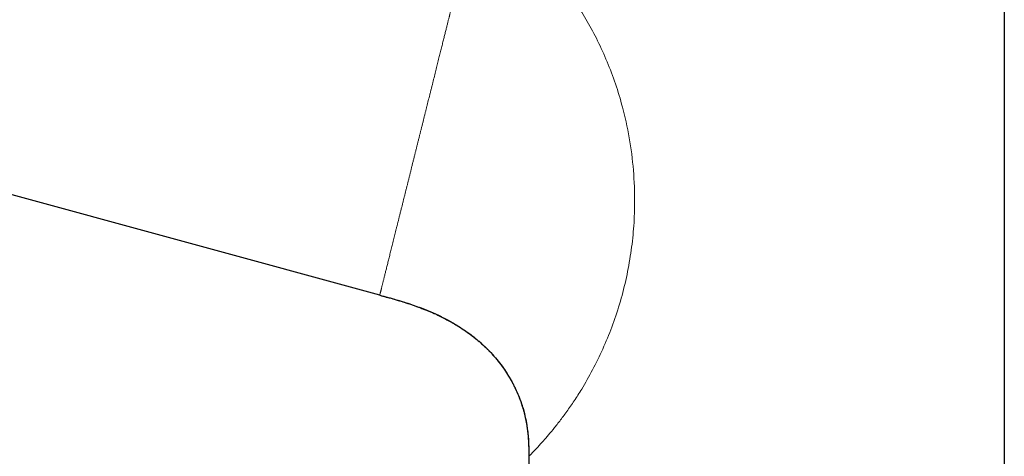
# Model space of a CAD drawing. Header units: millimetres. Extents: x 8 to 600, y 12 to 470.
# Tile 2 of 38: x 86 to 186, y 368 to 413. Entities that reach past the tile are written whole.
import ezdxf

# ---------------------------------------------------------------- set-up
doc = ezdxf.new("R2010")
doc.units = ezdxf.units.MM

msp = doc.modelspace()

# ---------------------------------------------------------------- linework, layer by layer
at = {"color": 7, "linetype": 'Continuous', "lineweight": 30}
for p, q in [((185.97, 301.06), (185.97, 443.55)), ((122.26, 384.65), (52.72, 403.68)), ((137.47, 368.21), (137.47, 301.06)), ((137.48, 368.21), (137.47, 368.21))]:
    msp.add_line(p, q, dxfattribs=at)
at = {"color": 8, "linetype": 'Continuous', "lineweight": 0}
for points, knots in [([(137.47, 420.45), (137.51, 420.41), (137.59, 420.33), (138, 419.92), (138.6, 419.28), (139.28, 418.51), (139.99, 417.66), (140.66, 416.81), (141.49, 415.7), (142.48, 414.24), (143.58, 412.4), (144.63, 410.39), (145.59, 408.23), (146.43, 405.95), (147.2, 403.32), (147.83, 400.33), (148.22, 397), (148.3, 393.92), (148.16, 391.12), (147.85, 388.62), (147.38, 386.15), (146.75, 383.73), (145.96, 381.39), (145.03, 379.14), (143.99, 377.01), (143, 375.26), (142.1, 373.86), (141.34, 372.76), (140.61, 371.78), (139.93, 370.92), (139.32, 370.2), (138.74, 369.54), (138.22, 368.98), (137.79, 368.53), (137.53, 368.26), (137.49, 368.23), (137.48, 368.21)], [0, 0, 0, 0, 0.031366, 0.062733, 0.094099, 0.125466, 0.146382, 0.167299, 0.188222, 0.219584, 0.250959, 0.282321, 0.313699, 0.345077, 0.376492, 0.418241, 0.460234, 0.501866, 0.53331, 0.564627, 0.596077, 0.627465, 0.65885, 0.690211, 0.721587, 0.75296, 0.773877, 0.794803, 0.815713, 0.836626, 0.857534, 0.878458, 0.909825, 0.941201, 0.972577, 1, 1, 1, 1]), ([(122.27, 384.66), (122.27, 384.66), (122.27, 384.67), (122.27, 384.69), (122.28, 384.71), (122.29, 384.75), (122.3, 384.79), (122.31, 384.84), (122.32, 384.89), (122.34, 384.95), (122.36, 385.02), (122.38, 385.1), (122.4, 385.18), (122.42, 385.27), (122.44, 385.37), (122.47, 385.47), (122.49, 385.58), (122.52, 385.69), (122.55, 385.82), (122.59, 385.95), (122.63, 386.11), (122.67, 386.27), (122.71, 386.43), (122.75, 386.61), (122.8, 386.79), (122.84, 386.97), (122.89, 387.16), (122.94, 387.36), (122.99, 387.57), (123.05, 387.79), (123.1, 388.01), (123.16, 388.24), (123.22, 388.48), (123.28, 388.72), (123.34, 388.97), (123.4, 389.22), (123.47, 389.48), (123.53, 389.74), (123.6, 390.02), (123.67, 390.29), (123.74, 390.57), (123.81, 390.85), (123.88, 391.14), (123.95, 391.43), (124.03, 391.73), (124.11, 392.04), (124.18, 392.35), (124.26, 392.67), (124.34, 392.99), (124.42, 393.32), (124.5, 393.63), (124.58, 393.94), (124.66, 394.25), (124.73, 394.55), (124.81, 394.86), (124.88, 395.16), (124.96, 395.47), (125.04, 395.78), (125.12, 396.1), (125.2, 396.41), (125.28, 396.73), (125.36, 397.06), (125.44, 397.39), (125.52, 397.72), (125.6, 398.05), (125.69, 398.38), (125.77, 398.71), (125.85, 399.04), (125.94, 399.38), (126.02, 399.72), (126.1, 400.06), (126.19, 400.39), (126.27, 400.73), (126.35, 401.06), (126.44, 401.39), (126.52, 401.71), (126.6, 402.03), (126.68, 402.35), (126.76, 402.67), (126.83, 402.98), (126.91, 403.3), (126.99, 403.61), (127.07, 403.92), (127.14, 404.22), (127.22, 404.52), (127.29, 404.82), (127.37, 405.12), (127.45, 405.44), (127.53, 405.76), (127.61, 406.08), (127.69, 406.4), (127.76, 406.71), (127.84, 407.01), (127.91, 407.31), (127.99, 407.6), (128.06, 407.89), (128.13, 408.18), (128.2, 408.46), (128.27, 408.74), (128.34, 409.01), (128.4, 409.28), (128.47, 409.54), (128.53, 409.79), (128.59, 410.04), (128.65, 410.28), (128.71, 410.51), (128.77, 410.74), (128.82, 410.96), (128.88, 411.18), (128.93, 411.38), (128.98, 411.58), (129.03, 411.78), (129.07, 411.97), (129.12, 412.15), (129.16, 412.32), (129.2, 412.49), (129.24, 412.65), (129.28, 412.8), (129.32, 412.94), (129.35, 413.07), (129.38, 413.18), (129.4, 413.29), (129.43, 413.4), (129.45, 413.49), (129.48, 413.58), (129.5, 413.66), (129.52, 413.74), (129.53, 413.8), (129.55, 413.87), (129.56, 413.92), (129.57, 413.97), (129.58, 414.01), (129.59, 414.04), (129.6, 414.07), (129.6, 414.09), (129.61, 414.1), (129.61, 414.1), (129.61, 414.1)], [0, 0, 0, 0, 0.006929, 0.014277, 0.021592, 0.028875, 0.035998, 0.043094, 0.050164, 0.057209, 0.064359, 0.071486, 0.078593, 0.085679, 0.092748, 0.099673, 0.106582, 0.113477, 0.120359, 0.128191, 0.136009, 0.143813, 0.151605, 0.159385, 0.167017, 0.17464, 0.182255, 0.189864, 0.197622, 0.205375, 0.213124, 0.220869, 0.228612, 0.236353, 0.244093, 0.251816, 0.259541, 0.267267, 0.274995, 0.282727, 0.290324, 0.297927, 0.305535, 0.31315, 0.320929, 0.328716, 0.336513, 0.344322, 0.352143, 0.359977, 0.367827, 0.374834, 0.381855, 0.388891, 0.395943, 0.403012, 0.409973, 0.416954, 0.423955, 0.430977, 0.438151, 0.44535, 0.452576, 0.459831, 0.467116, 0.474302, 0.48152, 0.488773, 0.496062, 0.503483, 0.510867, 0.518215, 0.52553, 0.532813, 0.539936, 0.547032, 0.554102, 0.561147, 0.568297, 0.575424, 0.582531, 0.589617, 0.596686, 0.603611, 0.61052, 0.617415, 0.624297, 0.632129, 0.639947, 0.647751, 0.655543, 0.663323, 0.670955, 0.678578, 0.686193, 0.693802, 0.70156, 0.709313, 0.717062, 0.724807, 0.73255, 0.740291, 0.748031, 0.755754, 0.763479, 0.771205, 0.778933, 0.786665, 0.794262, 0.801865, 0.809473, 0.817088, 0.824867, 0.832654, 0.840451, 0.84826, 0.856081, 0.863915, 0.871765, 0.878772, 0.885793, 0.892829, 0.899881, 0.90695, 0.913911, 0.920892, 0.927893, 0.934915, 0.942089, 0.949288, 0.956514, 0.963769, 0.971054, 0.97824, 0.985458, 0.992711, 1, 1, 1, 1])]:
    msp.add_open_spline(points, degree=3, knots=knots, dxfattribs=at)
at = {"color": 7, "linetype": 'Continuous', "lineweight": 30}
for points, knots in [([(122.26, 384.65), (122.26, 384.65), (122.26, 384.65), (122.27, 384.66), (122.27, 384.66)], [0, 0, 0, 0, 0.942262, 1, 1, 1, 1]), ([(122.26, 384.65), (122.71, 384.53), (123.61, 384.29), (124.99, 383.88), (126.4, 383.39), (127.7, 382.86), (128.87, 382.3), (129.9, 381.73), (130.79, 381.17), (131.54, 380.63), (132.01, 380.27), (132.31, 380.01), (132.47, 379.88), (132.62, 379.74), (132.77, 379.6), (132.92, 379.46), (133.26, 379.14), (133.75, 378.64), (134.34, 377.94), (134.86, 377.25), (135.24, 376.68), (135.52, 376.21), (135.72, 375.86), (135.91, 375.51), (136.07, 375.18), (136.22, 374.86), (136.35, 374.55), (136.56, 374.05), (136.82, 373.32), (137.09, 372.33), (137.29, 371.3), (137.41, 370.24), (137.47, 369.21), (137.47, 368.53), (137.47, 368.2)], [0, 0, 0, 0, 0.0559, 0.114704, 0.175808, 0.238628, 0.286339, 0.334514, 0.382978, 0.41505, 0.447137, 0.45554, 0.46394, 0.472337, 0.48073, 0.489119, 0.497503, 0.537506, 0.574917, 0.609791, 0.642191, 0.659621, 0.676276, 0.692169, 0.707314, 0.721725, 0.735414, 0.748396, 0.7882, 0.830136, 0.873434, 0.917095, 0.959829, 1, 1, 1, 1]), ([(122.27, 384.66), (122.41, 384.62), (122.69, 384.54), (123.11, 384.43), (123.53, 384.31), (123.94, 384.19), (124.35, 384.07), (124.74, 383.95), (125.13, 383.83), (125.49, 383.7), (125.86, 383.58), (126.21, 383.45), (126.56, 383.32), (126.9, 383.19), (127.23, 383.05), (127.55, 382.92), (127.87, 382.78), (128.17, 382.64), (128.47, 382.5), (128.75, 382.36), (129.03, 382.21), (129.29, 382.07), (129.54, 381.94), (129.77, 381.8), (130, 381.67), (130.22, 381.53), (130.43, 381.4), (130.64, 381.27), (130.84, 381.13), (131.05, 380.99), (131.25, 380.84), (131.45, 380.7), (131.64, 380.56), (131.82, 380.42), (131.99, 380.28), (132.16, 380.14), (132.32, 380.01), (132.47, 379.88), (132.61, 379.75), (132.75, 379.63), (132.88, 379.5), (133.01, 379.39), (133.12, 379.27), (133.24, 379.16), (133.35, 379.04), (133.47, 378.92), (133.59, 378.79), (133.72, 378.65), (133.85, 378.51), (133.98, 378.36), (134.11, 378.21), (134.24, 378.06), (134.36, 377.9), (134.49, 377.74), (134.62, 377.56), (134.76, 377.39), (134.89, 377.2), (135.02, 377.01), (135.15, 376.81), (135.28, 376.61), (135.41, 376.4), (135.55, 376.17), (135.69, 375.92), (135.84, 375.64), (135.99, 375.36), (136.12, 375.07), (136.26, 374.78), (136.38, 374.49), (136.5, 374.19), (136.62, 373.88), (136.73, 373.56), (136.83, 373.25), (136.92, 372.94), (137, 372.63), (137.08, 372.31), (137.15, 372), (137.21, 371.67), (137.27, 371.34), (137.32, 371), (137.36, 370.67), (137.39, 370.33), (137.42, 370), (137.44, 369.69), (137.45, 369.41), (137.46, 369.16), (137.46, 368.91), (137.47, 368.67), (137.47, 368.44), (137.47, 368.28), (137.47, 368.21)], [0, 0, 0, 0, 0.017899, 0.035717, 0.053422, 0.070985, 0.088378, 0.105577, 0.121596, 0.137409, 0.153, 0.168357, 0.18347, 0.198329, 0.212925, 0.227253, 0.241306, 0.255079, 0.268331, 0.281306, 0.294002, 0.306417, 0.317658, 0.328657, 0.339413, 0.349926, 0.360197, 0.370225, 0.380011, 0.390498, 0.400694, 0.4106, 0.420218, 0.429549, 0.438594, 0.447356, 0.455836, 0.464035, 0.471956, 0.479467, 0.486711, 0.493693, 0.50042, 0.506772, 0.513446, 0.52044, 0.52775, 0.535373, 0.543305, 0.551542, 0.559357, 0.567421, 0.575732, 0.584284, 0.593074, 0.602098, 0.611351, 0.620828, 0.630524, 0.640433, 0.650551, 0.66087, 0.673283, 0.685956, 0.698876, 0.712032, 0.724926, 0.738012, 0.751276, 0.764701, 0.778272, 0.791969, 0.804983, 0.818075, 0.831225, 0.844415, 0.857622, 0.871621, 0.885583, 0.899475, 0.913263, 0.926908, 0.94037, 0.950792, 0.961052, 0.971128, 0.980994, 0.990627, 1, 1, 1, 1])]:
    msp.add_open_spline(points, degree=3, knots=knots, dxfattribs=at)

doc.saveas('drawing.dxf')
